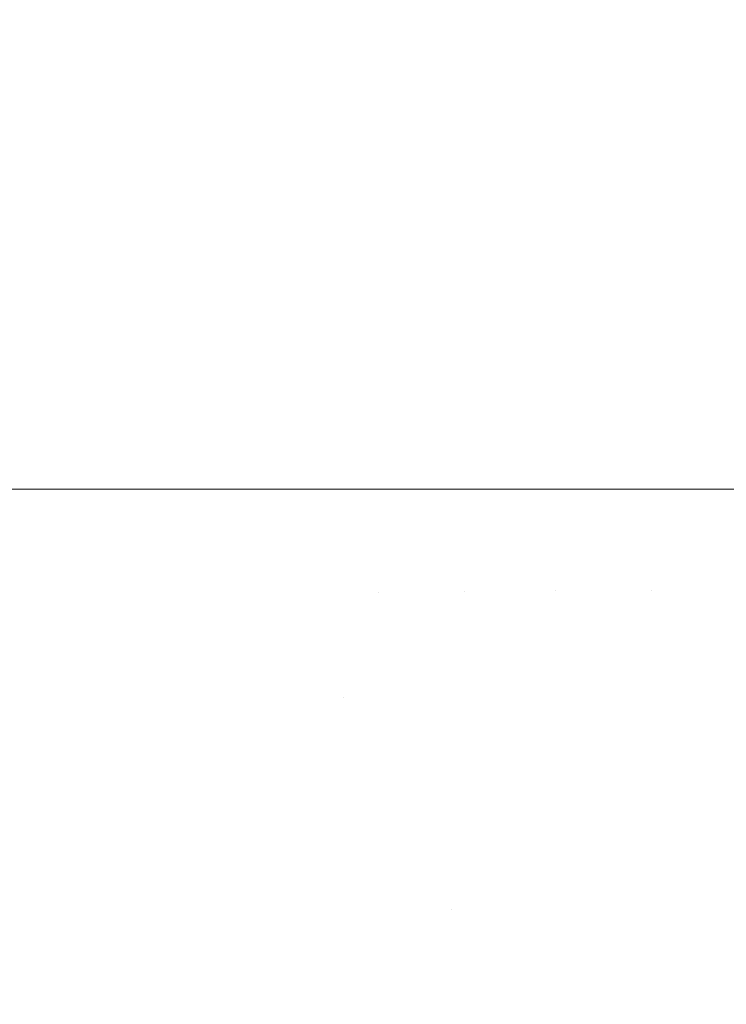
# Model space of a CAD drawing. Header units: centimetres. Extents: x -62 to 63, y 4 to 6.
# Tile 191 of 256: x -19.9958 to -19.9751, y 4.6852 to 4.7139. Entities that reach past the tile are written whole.
import ezdxf

# ---------------------------------------------------------------- set-up
doc = ezdxf.new("R2010")
doc.units = ezdxf.units.CM
doc.header["$LTSCALE"] = 2.54
doc.layers.add('Lucido design-1', color=7, linetype='Continuous')

# ---------------------------------------------------------------- blocks, each defined once
blk = doc.blocks.new('Gruppo-4-1')
at = {"color": 7, "linetype": 'Continuous', "lineweight": 9}
blk.add_3dface([(-61.851453, 5.900212, -2276.22217), (-61.851453, 4.300212, -2276.22217), (62.978378, 4.300212, -2276.22217), (62.978378, 5.900212, -2276.22217)], dxfattribs=at)
for points, invisible_edges in [([(-19.997399, 5.900212, -2276.694727), (-19.995688, 5.900212, -2276.692293), (-19.995688, 4.700212, -2276.692293), (-19.996534, 4.700212, -2276.693497)], 10), ([(-19.995688, 5.900212, -2276.692293), (-19.993944, 5.900212, -2276.69002), (-19.993944, 4.700212, -2276.69002), (-19.994824, 4.700212, -2276.691167)], 10), ([(-19.994824, 4.700212, -2276.691167), (-19.995688, 4.700212, -2276.692293), (-19.995688, 5.900212, -2276.692293)], 10), ([(-19.993944, 5.900212, -2276.69002), (-19.991994, 4.700212, -2276.687674), (-19.992966, 4.700212, -2276.688843)], 9), ([(-19.993944, 5.900212, -2276.69002), (-19.991983, 5.900212, -2276.68766), (-19.991983, 4.700212, -2276.68766), (-19.991994, 4.700212, -2276.687674)], 10), ([(-19.992966, 4.700212, -2276.688843), (-19.993944, 4.700212, -2276.69002), (-19.993944, 5.900212, -2276.69002)], 10), ([(-19.991983, 5.900212, -2276.68766), (-19.989776, 5.900212, -2276.685207), (-19.989776, 4.700212, -2276.685207), (-19.989916, 4.700212, -2276.685363)], 10), ([(-19.989916, 4.700212, -2276.685363), (-19.991983, 4.700212, -2276.68766), (-19.991983, 5.900212, -2276.68766)], 10), ([(-19.989776, 5.900212, -2276.685207), (-19.987289, 5.900212, -2276.682651), (-19.987289, 4.700212, -2276.682651), (-19.987691, 4.700212, -2276.683065)], 10), ([(-19.987691, 4.700212, -2276.683065), (-19.989776, 4.700212, -2276.685207), (-19.989776, 5.900212, -2276.685207)], 10), ([(-19.987289, 4.700212, -2276.682651), (-19.987289, 5.900212, -2276.682651), (-19.984485, 5.900212, -2276.679986), (-19.984485, 4.700212, -2276.679986)], 5), ([(-19.984485, 5.900212, -2276.679986), (-19.981317, 5.900212, -2276.677203), (-19.981317, 4.700212, -2276.677203), (-19.982806, 4.700212, -2276.678511)], 10), ([(-19.982806, 4.700212, -2276.678511), (-19.984485, 4.700212, -2276.679986), (-19.984485, 5.900212, -2276.679986)], 10), ([(-19.981317, 4.700212, -2276.677203), (-19.981317, 5.900212, -2276.677203), (-19.97745, 5.900212, -2276.674075), (-19.97745, 4.700212, -2276.674075)], 5), ([(-19.97745, 5.900212, -2276.674075), (-19.973352, 5.900212, -2276.671026), (-19.973352, 4.700212, -2276.671026), (-19.97736, 4.700212, -2276.674007)], 10), ([(-19.97736, 4.700212, -2276.674007), (-19.97745, 4.700212, -2276.674075), (-19.97745, 5.900212, -2276.674075)], 10), ([(-19.996534, 4.700212, -2276.693497), (-19.995688, 4.700212, -2276.692293), (-19.995652, 4.697134, -2276.692323), (-19.996491, 4.697129, -2276.693488)], 14), ([(-19.994778, 4.69714, -2276.691158), (-19.995652, 4.697134, -2276.692323), (-19.995688, 4.700212, -2276.692293), (-19.994824, 4.700212, -2276.691167)], 11), ([(-19.994824, 4.700212, -2276.691167), (-19.993944, 4.700212, -2276.69002), (-19.993867, 4.697146, -2276.689995), (-19.994778, 4.69714, -2276.691158)], 14), ([(-19.992921, 4.697153, -2276.688833), (-19.993867, 4.697146, -2276.689995), (-19.993944, 4.700212, -2276.69002), (-19.992966, 4.700212, -2276.688843)], 11), ([(-19.992966, 4.700212, -2276.688843), (-19.991994, 4.700212, -2276.687674), (-19.991938, 4.697159, -2276.687674), (-19.992921, 4.697153, -2276.688833)], 14), ([(-19.990919, 4.697166, -2276.686516), (-19.991938, 4.697159, -2276.687674), (-19.991994, 4.700212, -2276.687674), (-19.991983, 4.700212, -2276.68766)], 11), ([(-19.991983, 4.700212, -2276.68766), (-19.989916, 4.700212, -2276.685363), (-19.989863, 4.697173, -2276.68536), (-19.990919, 4.697166, -2276.686516)], 14), ([(-19.988771, 4.69718, -2276.684208), (-19.989863, 4.697173, -2276.68536), (-19.989916, 4.700212, -2276.685363), (-19.989776, 4.700212, -2276.685207)], 11), ([(-19.989776, 4.700212, -2276.685207), (-19.987691, 4.700212, -2276.683065), (-19.987642, 4.697188, -2276.683058), (-19.988771, 4.69718, -2276.684208)], 14), ([(-19.987642, 4.697188, -2276.683058), (-19.987691, 4.700212, -2276.683065), (-19.987289, 4.700212, -2276.682651)], 9), ([(-19.985276, 4.697204, -2276.680769), (-19.987642, 4.697188, -2276.683058), (-19.987289, 4.700212, -2276.682651)], 11), ([(-19.987289, 4.700212, -2276.682651), (-19.984485, 4.700212, -2276.679986), (-19.985276, 4.697204, -2276.680769)], 10), ([(-19.982764, 4.697221, -2276.678496), (-19.985276, 4.697204, -2276.680769), (-19.984485, 4.700212, -2276.679986)], 11), ([(-19.984485, 4.700212, -2276.679986), (-19.982806, 4.700212, -2276.678511), (-19.982764, 4.697221, -2276.678496)], 10), ([(-19.982764, 4.697221, -2276.678496), (-19.982806, 4.700212, -2276.678511), (-19.981317, 4.700212, -2276.677203)], 9), ([(-19.981317, 4.700212, -2276.677203), (-19.980107, 4.697239, -2276.676241), (-19.982764, 4.697221, -2276.678496)], 11), ([(-19.980107, 4.697239, -2276.676241), (-19.981317, 4.700212, -2276.677203), (-19.97745, 4.700212, -2276.674075)], 9), ([(-19.97745, 4.700212, -2276.674075), (-19.977306, 4.697257, -2276.674006), (-19.980107, 4.697239, -2276.676241)], 11), ([(-19.97745, 4.700212, -2276.674075), (-19.97736, 4.700212, -2276.674007), (-19.977306, 4.697257, -2276.674006)], 10), ([(-19.977306, 4.697257, -2276.674006), (-19.97736, 4.700212, -2276.674007), (-19.973352, 4.700212, -2276.671026), (-19.974362, 4.697277, -2276.671794)], 13), ([(-19.992747, 4.694046, -2276.688833), (-19.993694, 4.694033, -2276.689995), (-19.993867, 4.697146, -2276.689995), (-19.992921, 4.697153, -2276.688833)], 15), ([(-19.992921, 4.697153, -2276.688833), (-19.991938, 4.697159, -2276.687674), (-19.991765, 4.694059, -2276.687674), (-19.992747, 4.694046, -2276.688833)], 15), ([(-19.990746, 4.694073, -2276.686516), (-19.991765, 4.694059, -2276.687674), (-19.991938, 4.697159, -2276.687674), (-19.990919, 4.697166, -2276.686516)], 15), ([(-19.990919, 4.697166, -2276.686516), (-19.989863, 4.697173, -2276.68536), (-19.989691, 4.694087, -2276.68536), (-19.990746, 4.694073, -2276.686516)], 15), ([(-19.988599, 4.694102, -2276.684208), (-19.989691, 4.694087, -2276.68536), (-19.989863, 4.697173, -2276.68536), (-19.988771, 4.69718, -2276.684208)], 15), ([(-19.988771, 4.69718, -2276.684208), (-19.987642, 4.697188, -2276.683058), (-19.987471, 4.694117, -2276.683058), (-19.988599, 4.694102, -2276.684208)], 15), ([(-19.986306, 4.694133, -2276.681912), (-19.987471, 4.694117, -2276.683058), (-19.987642, 4.697188, -2276.683058), (-19.985276, 4.697204, -2276.680769)], 15), ([(-19.985276, 4.697204, -2276.680769), (-19.985105, 4.694149, -2276.680769), (-19.986306, 4.694133, -2276.681912)], 11), ([(-19.982764, 4.697221, -2276.678496), (-19.982594, 4.694183, -2276.678496), (-19.985105, 4.694149, -2276.680769), (-19.985276, 4.697204, -2276.680769)], 15), ([(-19.980107, 4.697239, -2276.676241), (-19.979938, 4.694219, -2276.676241), (-19.982594, 4.694183, -2276.678496), (-19.982764, 4.697221, -2276.678496)], 15), ([(-19.977306, 4.697257, -2276.674006), (-19.977139, 4.694257, -2276.674006), (-19.979938, 4.694219, -2276.676241), (-19.980107, 4.697239, -2276.676241)], 15), ([(-19.974362, 4.697277, -2276.671794), (-19.974196, 4.694297, -2276.671794), (-19.977139, 4.694257, -2276.674006), (-19.977306, 4.697257, -2276.674006)], 15), ([(-19.996491, 4.697129, -2276.693488), (-19.995652, 4.697134, -2276.692323), (-19.995478, 4.694009, -2276.692323), (-19.996316, 4.693998, -2276.693488)], 15), ([(-19.994604, 4.694021, -2276.691158), (-19.995478, 4.694009, -2276.692323), (-19.995652, 4.697134, -2276.692323), (-19.994778, 4.69714, -2276.691158)], 15), ([(-19.994778, 4.69714, -2276.691158), (-19.993867, 4.697146, -2276.689995), (-19.993694, 4.694033, -2276.689995), (-19.994604, 4.694021, -2276.691158)], 15), ([(-19.976853, 4.691211, -2276.674006), (-19.977139, 4.694257, -2276.674006), (-19.974196, 4.694297, -2276.671794), (-19.973912, 4.691271, -2276.671794)], 15), ([(-19.996316, 4.693998, -2276.693488), (-19.995478, 4.694009, -2276.692323), (-19.99518, 4.690836, -2276.692323), (-19.996018, 4.690819, -2276.693488)], 15), ([(-19.994307, 4.690854, -2276.691158), (-19.99518, 4.690836, -2276.692323), (-19.995478, 4.694009, -2276.692323), (-19.994604, 4.694021, -2276.691158)], 15), ([(-19.994604, 4.694021, -2276.691158), (-19.993694, 4.694033, -2276.689995), (-19.993397, 4.690873, -2276.689995), (-19.994307, 4.690854, -2276.691158)], 15), ([(-19.992452, 4.690892, -2276.688833), (-19.993397, 4.690873, -2276.689995), (-19.993694, 4.694033, -2276.689995), (-19.992747, 4.694046, -2276.688833)], 15), ([(-19.992747, 4.694046, -2276.688833), (-19.991765, 4.694059, -2276.687674), (-19.99147, 4.690912, -2276.687674), (-19.992452, 4.690892, -2276.688833)], 15), ([(-19.990451, 4.690933, -2276.686516), (-19.99147, 4.690912, -2276.687674), (-19.991765, 4.694059, -2276.687674), (-19.990746, 4.694073, -2276.686516)], 15), ([(-19.990746, 4.694073, -2276.686516), (-19.989691, 4.694087, -2276.68536), (-19.989397, 4.690954, -2276.68536), (-19.990451, 4.690933, -2276.686516)], 15), ([(-19.988306, 4.690977, -2276.684208), (-19.989397, 4.690954, -2276.68536), (-19.989691, 4.694087, -2276.68536), (-19.988599, 4.694102, -2276.684208)], 15), ([(-19.988599, 4.694102, -2276.684208), (-19.987471, 4.694117, -2276.683058), (-19.987178, 4.691, -2276.683058), (-19.988306, 4.690977, -2276.684208)], 15), ([(-19.986015, 4.691023, -2276.681912), (-19.987178, 4.691, -2276.683058), (-19.987471, 4.694117, -2276.683058), (-19.986306, 4.694133, -2276.681912)], 15), ([(-19.986306, 4.694133, -2276.681912), (-19.985105, 4.694149, -2276.680769), (-19.984814, 4.691048, -2276.680769), (-19.986015, 4.691023, -2276.681912)], 15), ([(-19.984814, 4.691048, -2276.680769), (-19.985105, 4.694149, -2276.680769), (-19.982594, 4.694183, -2276.678496), (-19.982305, 4.691099, -2276.678496)], 15), ([(-19.982305, 4.691099, -2276.678496), (-19.982594, 4.694183, -2276.678496), (-19.979938, 4.694219, -2276.676241), (-19.979651, 4.691153, -2276.676241)], 15), ([(-19.979651, 4.691153, -2276.676241), (-19.979938, 4.694219, -2276.676241), (-19.977139, 4.694257, -2276.674006), (-19.976853, 4.691211, -2276.674006)], 15), ([(-19.979651, 4.691153, -2276.676241), (-19.979239, 4.688042, -2276.676241), (-19.981891, 4.687969, -2276.678496), (-19.982305, 4.691099, -2276.678496)], 15), ([(-19.976853, 4.691211, -2276.674006), (-19.976444, 4.688119, -2276.674006), (-19.979239, 4.688042, -2276.676241), (-19.979651, 4.691153, -2276.676241)], 15), ([(-19.973912, 4.691271, -2276.671794), (-19.973506, 4.6882, -2276.671794), (-19.976444, 4.688119, -2276.674006), (-19.976853, 4.691211, -2276.674006)], 15), ([(-19.996018, 4.690819, -2276.693488), (-19.99518, 4.690836, -2276.692323), (-19.994754, 4.687616, -2276.692323), (-19.995591, 4.687593, -2276.693488)], 15), ([(-19.993881, 4.68764, -2276.691158), (-19.994754, 4.687616, -2276.692323), (-19.99518, 4.690836, -2276.692323), (-19.994307, 4.690854, -2276.691158)], 15), ([(-19.994307, 4.690854, -2276.691158), (-19.993397, 4.690873, -2276.689995), (-19.992973, 4.687665, -2276.689995), (-19.993881, 4.68764, -2276.691158)], 15), ([(-19.992028, 4.687691, -2276.688833), (-19.992973, 4.687665, -2276.689995), (-19.993397, 4.690873, -2276.689995), (-19.992452, 4.690892, -2276.688833)], 15), ([(-19.992452, 4.690892, -2276.688833), (-19.99147, 4.690912, -2276.687674), (-19.991047, 4.687718, -2276.687674), (-19.992028, 4.687691, -2276.688833)], 15), ([(-19.99003, 4.687746, -2276.686516), (-19.991047, 4.687718, -2276.687674), (-19.99147, 4.690912, -2276.687674), (-19.990451, 4.690933, -2276.686516)], 15), ([(-19.990451, 4.690933, -2276.686516), (-19.989397, 4.690954, -2276.68536), (-19.988976, 4.687775, -2276.68536), (-19.99003, 4.687746, -2276.686516)], 15), ([(-19.987886, 4.687805, -2276.684208), (-19.988976, 4.687775, -2276.68536), (-19.989397, 4.690954, -2276.68536), (-19.988306, 4.690977, -2276.684208)], 15), ([(-19.988306, 4.690977, -2276.684208), (-19.987178, 4.691, -2276.683058), (-19.98676, 4.687836, -2276.683058), (-19.987886, 4.687805, -2276.684208)], 15), ([(-19.985597, 4.687868, -2276.681912), (-19.98676, 4.687836, -2276.683058), (-19.987178, 4.691, -2276.683058), (-19.986015, 4.691023, -2276.681912)], 15), ([(-19.986015, 4.691023, -2276.681912), (-19.984814, 4.691048, -2276.680769), (-19.984398, 4.6879, -2276.680769), (-19.985597, 4.687868, -2276.681912)], 15), ([(-19.983162, 4.687934, -2276.67963), (-19.984398, 4.6879, -2276.680769), (-19.984814, 4.691048, -2276.680769), (-19.982305, 4.691099, -2276.678496)], 15), ([(-19.982305, 4.691099, -2276.678496), (-19.981891, 4.687969, -2276.678496), (-19.983162, 4.687934, -2276.67963)], 11), ([(-19.995591, 4.687593, -2276.693488), (-19.996392, 4.687571, -2276.694654), (-19.996819, 4.690803, -2276.694654), (-19.996018, 4.690819, -2276.693488)], 15), ([(-19.983162, 4.687934, -2276.67963), (-19.981891, 4.687969, -2276.678496), (-19.981346, 4.684794, -2276.678496), (-19.982616, 4.68475, -2276.67963)], 15), ([(-19.981346, 4.684794, -2276.678496), (-19.981891, 4.687969, -2276.678496), (-19.979239, 4.688042, -2276.676241), (-19.978697, 4.684885, -2276.676241)], 15), ([(-19.978697, 4.684885, -2276.676241), (-19.979239, 4.688042, -2276.676241), (-19.976444, 4.688119, -2276.674006), (-19.975905, 4.684982, -2276.674006)], 15), ([(-19.975905, 4.684982, -2276.674006), (-19.976444, 4.688119, -2276.674006), (-19.973506, 4.6882, -2276.671794), (-19.972971, 4.685084, -2276.671794)], 15), ([(-19.993881, 4.68764, -2276.691158), (-19.992973, 4.687665, -2276.689995), (-19.992414, 4.68441, -2276.689995), (-19.993322, 4.684379, -2276.691158)], 15), ([(-19.991471, 4.684443, -2276.688833), (-19.992414, 4.68441, -2276.689995), (-19.992973, 4.687665, -2276.689995), (-19.992028, 4.687691, -2276.688833)], 15), ([(-19.992028, 4.687691, -2276.688833), (-19.991047, 4.687718, -2276.687674), (-19.990491, 4.684477, -2276.687674), (-19.991471, 4.684443, -2276.688833)], 15), ([(-19.989475, 4.684512, -2276.686516), (-19.990491, 4.684477, -2276.687674), (-19.991047, 4.687718, -2276.687674), (-19.99003, 4.687746, -2276.686516)], 15), ([(-19.99003, 4.687746, -2276.686516), (-19.988976, 4.687775, -2276.68536), (-19.988422, 4.684549, -2276.68536), (-19.989475, 4.684512, -2276.686516)], 15), ([(-19.987334, 4.684586, -2276.684208), (-19.988422, 4.684549, -2276.68536), (-19.988976, 4.687775, -2276.68536), (-19.987886, 4.687805, -2276.684208)], 15), ([(-19.987886, 4.687805, -2276.684208), (-19.98676, 4.687836, -2276.683058), (-19.986209, 4.684625, -2276.683058), (-19.987334, 4.684586, -2276.684208)], 15), ([(-19.985047, 4.684665, -2276.681912), (-19.986209, 4.684625, -2276.683058), (-19.98676, 4.687836, -2276.683058), (-19.985597, 4.687868, -2276.681912)], 15), ([(-19.985597, 4.687868, -2276.681912), (-19.984398, 4.6879, -2276.680769), (-19.98385, 4.684707, -2276.680769), (-19.985047, 4.684665, -2276.681912)], 15), ([(-19.982616, 4.68475, -2276.67963), (-19.98385, 4.684707, -2276.680769), (-19.984398, 4.6879, -2276.680769), (-19.983162, 4.687934, -2276.67963)], 15), ([(-19.995029, 4.68432, -2276.693488), (-19.995829, 4.684292, -2276.694654), (-19.996392, 4.687571, -2276.694654), (-19.995591, 4.687593, -2276.693488)], 15), ([(-19.995591, 4.687593, -2276.693488), (-19.994754, 4.687616, -2276.692323), (-19.994193, 4.684349, -2276.692323), (-19.995029, 4.68432, -2276.693488)], 15), ([(-19.993322, 4.684379, -2276.691158), (-19.994193, 4.684349, -2276.692323), (-19.994754, 4.687616, -2276.692323), (-19.993881, 4.68764, -2276.691158)], 15)]:
    blk.add_3dface(points, dxfattribs=dict(at, invisible_edges=invisible_edges))
blk = doc.blocks.new('Gruppo-5-1')
at = {"color": 7}
blk.add_blockref('Gruppo-4-1', (0, 0), dxfattribs=at)

msp = doc.modelspace()

# ---------------------------------------------------------------- block references
at = {"layer": 'Lucido design-1', "color": 7}
msp.add_blockref('Gruppo-5-1', (0, 0), dxfattribs=at)

doc.saveas('drawing.dxf')
